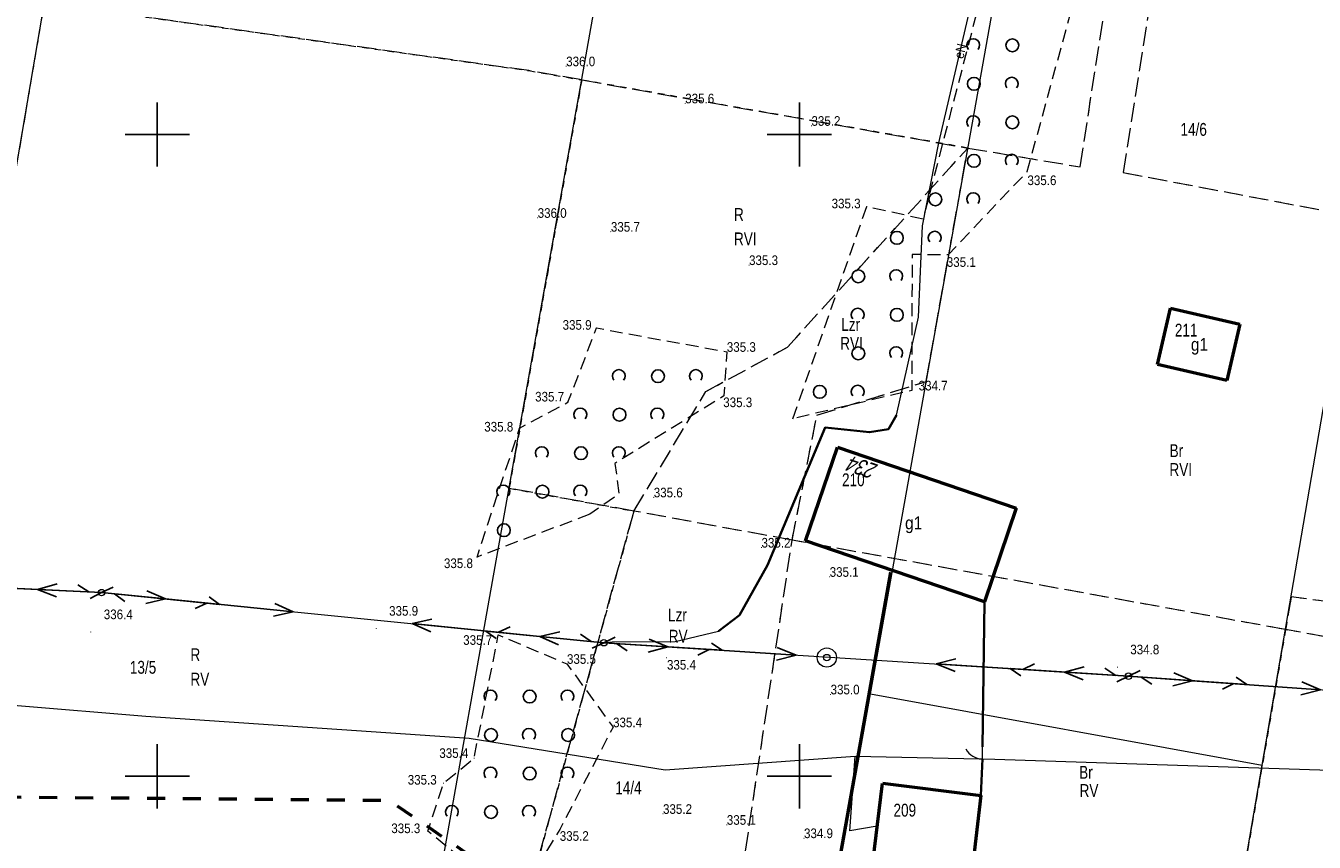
# Model space of a CAD drawing. Header units: metres. Extents: x 7523615 to 7533948, y 5492686 to 5502120.
# Tile 99 of 256: x 7529540 to 7529640, y 5497995 to 5498058. Entities that reach past the tile are written whole.
import ezdxf
from ezdxf.enums import TextEntityAlignment as Align

# ---------------------------------------------------------------- set-up
doc = ezdxf.new("R2010")
doc.units = ezdxf.units.M
for name, pattern in [('1.0_0.5', [1.5, 1, -0.5]), ('1.4_1.4', [2.8, 1.4, -1.4]), ('219-500', [0]), ('egkk-500', [2, 1.5, -0.5]), ('egug-500', [1, 0.5, -0.5]), ('otof_500', [0]), ('suep_nn_500', [0]), ('sutp_500', [0])]:
    doc.linetypes.add(name, pattern=pattern)
doc.layers.get('0').update_dxf_attribs({"color": 2, "lineweight": 5})
doc.styles.get("Standard").update_dxf_attribs({"font": 'Working1250', "width": 0.75})
doc.linetypes.add('902-500', pattern='A,3.75,0,[1,ksztalty.shx,S=0.5,R=0,X=0,Y=0],3.75', length=7.5)

# ---------------------------------------------------------------- blocks, each defined once
blk = doc.blocks.new('203')
at = {"linetype": 'Continuous', "lineweight": 0}
h = blk.add_hatch(color=0, dxfattribs=at)
edge = h.paths.add_edge_path()
edge.add_arc((0, 0), 0.045, 0, 360)
blk = doc.blocks.new('US15')
at = {"color": 0, "linetype": 'Continuous', "lineweight": 13}
blk.add_circle((0, 0), 0.25, dxfattribs=at)
blk = doc.blocks.new('US13')
at = {"color": 0, "linetype": 'Continuous', "lineweight": 13}
for radius in [0.75, 0.25]:
    blk.add_circle((0, 0), radius, dxfattribs=at)
blk = doc.blocks.new('PW01')
at = {"linetype": 'Continuous', "lineweight": 13}
h = blk.add_hatch(color=0, dxfattribs=at)
edge = h.paths.add_edge_path()
edge.add_arc((0, 0), 0.045, 0, 360)
blk = doc.blocks.new('SUEP1')
at = {"color": 0, "linetype": 'Continuous'}
for p, q in [((0, 0), (5, 0)), ((5, 0), (3.5, 0.5)), ((5, 0), (3.5, -0.5)), ((5, 0), (15, 0)), ((15, 0), (13.5, 0.5)), ((15, 0), (13.5, -0.5))]:
    blk.add_line(p, q, dxfattribs=at)
blk = doc.blocks.new('SUTP')
at = {"color": 0, "linetype": 'Continuous'}
for p, q in [((0, 0), (0.866, 0.5)), ((0, 0), (9.232, 0)), ((1.866, -0.5), (1, 0)), ((7.366, -0.5), (8.232, 0)), ((9.232, 0), (8.366, 0.5))]:
    blk.add_line(p, q, dxfattribs=at)
blk = doc.blocks.new('OTZK1')
at = {"color": 0, "linetype": 'Continuous'}
blk.add_circle((0, 0), 0.5, dxfattribs=at)
blk = doc.blocks.new('OTZK2')
at = {"color": 0, "linetype": 'Continuous'}
blk.add_arc((0, 0), 0.5, 318.85, 221.162, dxfattribs=at)
blk = doc.blocks.new('OK04')
at = {"color": 0, "linetype": 'Continuous', "lineweight": 0}
blk.add_arc((1.5, 0.001), 1.5, 120, 180, dxfattribs=at)
blk = doc.blocks.new('RAMKA500K')
at = {"color": 0}
for p, q in [((0, 247.5), (0, 250)), ((0, 250), (2.5, 250)), ((347.5, 250), (352.5, 250)), ((350, 247.5), (350, 250)), ((397.5, 250), (400, 250)), ((400, 247.5), (400, 250)), ((0, 47.5), (0, 52.5)), ((350, 47.5), (350, 52.5)), ((400, 47.5), (400, 52.5)), ((0, 50), (2.5, 50)), ((347.5, 50), (352.5, 50)), ((397.5, 50), (400, 50)), ((0, 0), (0, 2.5)), ((350, 0), (350, 2.5)), ((400, 0), (400, 2.5)), ((0, 0), (2.5, 0)), ((347.5, 0), (352.5, 0)), ((397.5, 0), (400, 0))]:
    blk.add_line(p, q, dxfattribs=at)

msp = doc.modelspace()

# ---------------------------------------------------------------- linework, layer by layer
at = {"layer": '217-kontur klasyfikacyjny', "color": 7, "linetype": 'egkk-500', "lineweight": 18, "flags": 128}
for points in [[(7529621.86, 5498047.48), (7529626.77, 5498078.88)], [(7529630.14, 5498078.15), (7529625.21, 5498047.04)], [(7529541.19, 5498060.26), (7529533.04, 5498012.51)], [(7529578.92, 5498054.98), (7529541.19, 5498060.26)], [(7529583.05, 5498054.25), (7529578.92, 5498054.98)], [(7529579.95, 5498036.74), (7529583.05, 5498054.25)], [(7529583.05, 5498054.25), (7529613.12, 5498048.95)], [(7529599.07, 5498033.43), (7529613.12, 5498048.95)], [(7529609.87, 5498030.75), (7529613.12, 5498048.95)], [(7529613.12, 5498048.95), (7529621.86, 5498047.48)], [(7529625.21, 5498047.04), (7529643.37, 5498043.61)], [(7529577.4, 5498022.44), (7529579.95, 5498036.74)], [(7529592.72, 5498029.98), (7529599.07, 5498033.43)], [(7529601.37, 5498028.14), (7529609.87, 5498030.75)], [(7529587.12, 5498020.66), (7529592.72, 5498029.98)], [(7529599.43, 5498018.4), (7529601.37, 5498028.14)], [(7529587.12, 5498020.66), (7529577.4, 5498022.44)], [(7529579.2, 5497991.86), (7529587.12, 5498020.66)], [(7529599.43, 5498018.4), (7529587.12, 5498020.66)], [(7529594.92, 5497988.23), (7529599.43, 5498018.4)], [(7529637.86, 5498011.43), (7529599.43, 5498018.4)], [(7529638.3, 5498013.98), (7529637.86, 5498011.43)], [(7529669.23, 5498009.82), (7529638.3, 5498013.98)], [(7529632.4, 5497979.58), (7529637.86, 5498011.43)], [(7529668.54, 5498005.82), (7529637.86, 5498011.43)]]:
    msp.add_lwpolyline(points, dxfattribs=at)
at = {"layer": '218-kontur użytku gruntowego', "color": 7, "linetype": 'egug-500', "lineweight": 18, "flags": 128}
for points in [[(7529621.86, 5498047.48), (7529626.77, 5498078.88)], [(7529630.14, 5498078.15), (7529625.21, 5498047.04)], [(7529541.19, 5498060.26), (7529533.04, 5498012.51)], [(7529541.19, 5498060.26), (7529578.92, 5498054.98)], [(7529578.92, 5498054.98), (7529583.05, 5498054.25)], [(7529583.05, 5498054.25), (7529579.95, 5498036.74)], [(7529613.12, 5498048.95), (7529583.05, 5498054.25)], [(7529599.07, 5498033.43), (7529613.12, 5498048.95)], [(7529609.87, 5498030.75), (7529613.12, 5498048.95)], [(7529613.12, 5498048.95), (7529621.86, 5498047.48)], [(7529625.21, 5498047.04), (7529643.37, 5498043.61)], [(7529579.95, 5498036.74), (7529577.4, 5498022.44)], [(7529592.72, 5498029.98), (7529599.07, 5498033.43)], [(7529601.37, 5498028.14), (7529609.87, 5498030.75)], [(7529587.12, 5498020.66), (7529592.72, 5498029.98)], [(7529599.43, 5498018.4), (7529601.37, 5498028.14)], [(7529577.4, 5498022.44), (7529587.12, 5498020.66)], [(7529587.12, 5498020.66), (7529579.2, 5497991.86)], [(7529599.43, 5498018.4), (7529587.12, 5498020.66)], [(7529594.92, 5497988.23), (7529599.43, 5498018.4)], [(7529637.86, 5498011.43), (7529599.43, 5498018.4)], [(7529638.3, 5498013.98), (7529637.86, 5498011.43)], [(7529669.23, 5498009.82), (7529638.3, 5498013.98)], [(7529637.86, 5498011.43), (7529632.4, 5497979.58)], [(7529668.54, 5498005.82), (7529637.86, 5498011.43)]]:
    msp.add_lwpolyline(points, dxfattribs=at)
at = {"layer": '219-działka ewidencyjna', "color": 3, "linetype": '219-500', "lineweight": 18, "flags": 128}
for points in [[(7529520.93, 5497941.47), (7529547.24, 5498095.65)], [(7529559.65, 5497922.6), (7529588.86, 5498086.91)], [(7529605.53, 5498006.42), (7529618.78, 5498080.6)], [(7529636.05, 5498000.87), (7529648.61, 5498074.17)], [(7529600.67, 5497979.14), (7529605.53, 5498006.42)], [(7529605.53, 5498006.42), (7529636.05, 5498000.87)], [(7529631.37, 5497973.56), (7529636.05, 5498000.87)]]:
    msp.add_lwpolyline(points, dxfattribs=at)
at = {"layer": '312-budynek ewidencyjny', "color": 7, "linetype": 'CONTINUOUS', "lineweight": 50, "flags": 128}
for points in [[(7529627.89, 5498032.07), (7529628.9, 5498036.46)], [(7529628.9, 5498036.46), (7529634.29, 5498035.22)], [(7529634.29, 5498035.22), (7529633.28, 5498030.83)], [(7529633.28, 5498030.83), (7529627.89, 5498032.07)], [(7529600.48, 5498018.35), (7529602.96, 5498025.63)], [(7529602.96, 5498025.63), (7529616.89, 5498020.88)], [(7529616.89, 5498020.88), (7529614.41, 5498013.6)], [(7529614.41, 5498013.6), (7529600.48, 5498018.35)], [(7529604.84, 5497986.04), (7529606.48, 5497999.46)], [(7529606.48, 5497999.46), (7529614.14, 5497998.49)], [(7529614.14, 5497998.49), (7529612.58, 5497985.09)]]:
    msp.add_lwpolyline(points, dxfattribs=at)
at = {"layer": 'furtka', "color": 7, "linetype": 'otof_500', "lineweight": 18, "flags": 128}
msp.add_lwpolyline([(7529614.25, 5498001.35), (7529614.27, 5498002.3)], dxfattribs=at)
at = {"layer": 'obudowa ochronna przewodu', "color": 7, "linetype": 'CONTINUOUS', "lineweight": 35, "flags": 128}
msp.add_lwpolyline([(7529593.69, 5498011.3), (7529595.33, 5498012.54), (7529597.51, 5498016.45), (7529602, 5498027.17), (7529605.45, 5498026.81), (7529606.94, 5498027.04), (7529607.56, 5498028.13)], dxfattribs=at)
at = {"layer": 'ogrodzenie trwałe', "color": 7, "linetype": '902-500', "lineweight": 35, "flags": 128}
for points in [[(7529607.06, 5498015.9), (7529604.58, 5498001.86), (7529602.11, 5497988.03), (7529601.58, 5497984.43)], [(7529614.27, 5498002.3), (7529614.41, 5498013.6)], [(7529614.14, 5497998.49), (7529614.25, 5498001.35)]]:
    msp.add_lwpolyline(points, dxfattribs=at)
at = {"layer": 'przewód elektroenergetyczny niskiego napięcia', "color": 1, "linetype": 'suep_nn_500', "lineweight": 18, "flags": 128}
for points in [[(7529496.88, 5498016.76), (7529545.66, 5498014.31)], [(7529545.66, 5498014.31), (7529584.77, 5498010.4)], [(7529584.77, 5498010.4), (7529625.63, 5498007.8)], [(7529625.63, 5498007.8), (7529664.31, 5498005.07)]]:
    msp.add_lwpolyline(points, dxfattribs=at)
at = {"layer": 'przewód elektroenergetyczny podziemny', "color": 7, "linetype": 'CONTINUOUS', "lineweight": 18, "flags": 128}
msp.add_lwpolyline([(7529584.77, 5498010.4), (7529585.42, 5498010.47), (7529590.33, 5498010.51), (7529593.69, 5498011.3), (7529595.33, 5498012.54), (7529597.51, 5498016.45), (7529602, 5498027.17), (7529605.45, 5498026.81), (7529606.94, 5498027.04), (7529607.56, 5498028.13), (7529609.27, 5498035.77), (7529609.6, 5498042.88), (7529610.87, 5498049.34), (7529613.12, 5498059.05), (7529616.39, 5498076.59), (7529617.15, 5498080.16), (7529617.35, 5498080.49)], dxfattribs=at)
at = {"layer": 'przewód gazowy', "color": 7, "linetype": 'CONTINUOUS', "lineweight": 18, "flags": 128}
for points in [[(7529708.05, 5498006.14), (7529695.67, 5498004.09), (7529683.09, 5498002.19), (7529676.36, 5498000.32), (7529657.8, 5498000.51), (7529650.66, 5498000.27), (7529641.31, 5498000.44), (7529615.23, 5498001.31), (7529604.35, 5498001.53), (7529589.56, 5498000.47), (7529574.29, 5498002.95), (7529549.11, 5498004.66), (7529529.08, 5498006.31), (7529513.49, 5498006.66), (7529492.94, 5498009.4), (7529483.39, 5498015.68), (7529458.86, 5498034.68), (7529429.02, 5498057.81), (7529418.73, 5498065.19), (7529411.3, 5498070.39), (7529405.26, 5498073.79), (7529394.58, 5498082.54), (7529379.93, 5498093.06), (7529364.83, 5498103.35)], [(7529606.07, 5497996.12), (7529603.94, 5497995.74), (7529604.35, 5498001.53)]]:
    msp.add_lwpolyline(points, dxfattribs=at)
at = {"layer": 'przewód telekomunikacyjny napowietrzny', "color": 30, "linetype": 'sutp_500', "lineweight": 18, "flags": 128}
for points in [[(7529496.88, 5498016.76), (7529545.66, 5498014.31)], [(7529545.66, 5498014.31), (7529584.77, 5498010.4)], [(7529584.77, 5498010.4), (7529625.63, 5498007.8)], [(7529625.63, 5498007.8), (7529664.31, 5498005.07)]]:
    msp.add_lwpolyline(points, dxfattribs=at)
at = {"layer": 'zadrzewienie  zakrzewienie', "color": 7, "linetype": '1.0_0.5', "lineweight": 18, "flags": 128}
for points in [[(7529599.5, 5498027.86), (7529605.25, 5498044.4), (7529609.65, 5498043.43), (7529614.69, 5498062.81), (7529617.52, 5498080), (7529622.52, 5498076.19), (7529622.45, 5498064.38), (7529617.72, 5498047.09), (7529611.59, 5498040.62), (7529608.78, 5498040.65), (7529608.75, 5498030.06)], [(7529583.67, 5498020.41), (7529574.9, 5498017.08), (7529578.21, 5498027.13), (7529581.98, 5498029.14), (7529584.21, 5498034.93), (7529594.35, 5498033.07), (7529594.11, 5498029.63), (7529585.64, 5498024.38), (7529585.96, 5498022.01)], [(7529572.41, 5497980.12), (7529570.9, 5497981.01), (7529574.12, 5497993.23), (7529571.07, 5497995.71), (7529572.29, 5497999.46), (7529574.67, 5498001.41), (7529576.55, 5498011.01), (7529581.9, 5498008.76), (7529585.49, 5498003.82), (7529581.34, 5497995.84), (7529574.59, 5497984.94)]]:
    msp.add_lwpolyline(points, close=True, dxfattribs=at)
at = {"layer": 'Zakres', "color": 5, "linetype": '1.4_1.4', "lineweight": 50, "flags": 128}
msp.add_lwpolyline([(7531743.27, 5499246.67), (7531674.19, 5499075.04), (7531617.16, 5499130.01), (7531497.22, 5499019.6), (7531360.69, 5498909.88), (7531137.38, 5498723.26), (7530837.96, 5498471.05), (7530827.29, 5498468.56), (7530555.83, 5498209.93), (7530490.21, 5498246.48), (7530415.42, 5498175.93), (7530370.97, 5498140.65), (7530313.12, 5498105.37), (7530175.54, 5498113.13), (7530201.64, 5498273.29), (7530135.32, 5498299.4), (7530095.81, 5498250.01), (7529934.94, 5498278.94), (7529886.55, 5498254.6), (7529886.96, 5498227.43), (7529861.56, 5498166.05), (7529795.24, 5498157.58), (7529752.2, 5498064.45), (7529512.79, 5498134.24), (7529497.7, 5498245.62), (7529418.48, 5498260.59), (7529163.77, 5498290.23), (7529123.55, 5498137.12), (7529361.33, 5498088.44), (7529468.57, 5498017.18), (7529499.62, 5497998.73), (7529568.05, 5497998.13), (7529612.5, 5497967.79), (7529759.26, 5497962.85), (7529731.04, 5497742.01), (7529837.62, 5497773.43), (7529926.26, 5498000.98), (7530249.5, 5497965.97), (7530399.55, 5498036.46), (7530504.33, 5498041.17), (7530550.19, 5498000.25), (7530485.28, 5497939.57), (7530567.12, 5497896.53), (7530578.58, 5497865.95), (7530414.96, 5497723.67), (7530456.35, 5497670.63), (7530620.04, 5497828.68), (7530672.25, 5497834.44), (7530708.23, 5497874.66), (7530802.89, 5497949.74), (7531291.02, 5497844.85), (7531633.86, 5497783.35), (7531723.76, 5497752.95), (7531716.74, 5497689.82), (7531638.86, 5497701.8), (7531607.99, 5497651.88), (7531593.17, 5497646.23), (7531554.37, 5497551.69), (7531542.2, 5497533.11), (7531433.37, 5497444.09), (7531365.28, 5497382.71), (7531307.01, 5497340.61), (7531265.62, 5497313.74), (7531154.14, 5497225.54), (7531069.47, 5497140.17), (7531095.58, 5497066.79), (7531227.52, 5497061.86), (7531269.85, 5497013.88), (7531267.74, 5496900.28), (7531245.86, 5496824.79), (7531285.37, 5496797.98), (7531257.86, 5496726.01), (7531235.28, 5496726.72), (7531225.4, 5496699.91), (7531197.11, 5496699.88), (7531185.19, 5496624.41), (7531253.8, 5496571.67), (7531243.22, 5496477.48), (7531256.45, 5496456.49), (7531351.7, 5496436.03), (7531399.67, 5496549.62), (7531437.77, 5496640.64), (7531396.85, 5496663.92), (7531455.59, 5496799.21), (7531464.06, 5496818.26), (7531468.64, 5496848.96), (7531480.28, 5496877.18), (7531555.07, 5497002.95), (7531557.66, 5497022.17), (7531504.63, 5497031.87), (7531386.27, 5497072.44), (7531447.65, 5497179.68), (7531472.88, 5497186.56), (7531542.73, 5497165.75), (7531534.96, 5497117.77), (7531587.88, 5497105.78), (7531625.63, 5497206.32), (7531717.2, 5497165.38), (7531739.28, 5497219.08), (7531634.8, 5497264.88), (7531650.32, 5497306.51), (7531689.66, 5497342.67), (7531724.67, 5497377.51), (7531750.16, 5497383.41), (7531790.73, 5497415.16), (7531807.49, 5497435.8), (7531857.05, 5497525.94), (7531880.16, 5497531.76), (7531912.79, 5497579.21), (7531951.42, 5497582.56), (7531983.17, 5497634.77), (7532010.16, 5497686.45), (7532022.45, 5497715.67), (7532045.96, 5497826.68), (7532028.32, 5497890.18), (7532058.84, 5497978.73), (7532130.81, 5498096.73), (7532169.26, 5498228.67), (7532173.67, 5498272.59), (7532173.45, 5498329.02), (7532174.2, 5498362.37), (7532178.84, 5498457.8), (7532136.75, 5498585.56), (7532124.81, 5498799.34), (7532152.62, 5498813.57), (7532125.69, 5499032.47), (7532124.99, 5499095.27), (7532200.95, 5499066.75), (7532264.33, 5499123.02), (7532116.22, 5499183.81), (7531993.34, 5499227.79), (7531913.61, 5499254.72), (7531816.6, 5499290.94), (7531739.75, 5499297.76), (7531571.83, 5499328.1), (7531549.25, 5499297.76), (7531536.55, 5499281.53), (7531425.08, 5499226.5), (7531439.19, 5499201.8), (7531552.78, 5499254.72), (7531607.81, 5499273.77), (7531677.13, 5499271.21)], close=True, dxfattribs=at)

# ---------------------------------------------------------------- block references
at = {"layer": '203-punkt graniczny', "color": 3, "linetype": 'CONTINUOUS', "lineweight": 18}
for p in [(7529605.53, 5498006.42), (7529636.05, 5498000.87)]:
    msp.add_blockref('203', p, dxfattribs=at)
at = {"layer": 'furtka', "color": 7, "linetype": 'CONTINUOUS', "lineweight": 18, "rotation": 88.794}
msp.add_blockref('OK04', (7529614.25, 5498001.35), dxfattribs=at)
at = {"layer": 'pikieta naturalna', "color": 7, "linetype": 'CONTINUOUS', "lineweight": 13}
for p in [(7529581.84, 5498055.32), (7529591.11, 5498052.43), (7529600.94, 5498050.68), (7529617.72, 5498047.09), (7529579.62, 5498043.51), (7529605.25, 5498044.4), (7529585.32, 5498042.43), (7529611.59, 5498040.62), (7529596.08, 5498039.83), (7529584.21, 5498034.93), (7529594.35, 5498033.07), (7529594.11, 5498029.63), (7529608.75, 5498030.06), (7529581.98, 5498029.14), (7529578.21, 5498027.13), (7529588.66, 5498021.73), (7529597.05, 5498017.82), (7529574.9, 5498017.08), (7529602.36, 5498015.54), (7529567.05, 5498011.51), (7529544.83, 5498011.24), (7529576.55, 5498011.01), (7529581.9, 5498008.76), (7529589.66, 5498009.23), (7529624.77, 5498008.5), (7529602.43, 5498006.38), (7529585.49, 5498003.82), (7529574.67, 5498001.41), (7529572.29, 5497999.46), (7529589.38, 5497997.07), (7529571.07, 5497995.71), (7529581.34, 5497995.84), (7529594.35, 5497996.22), (7529600.36, 5497995.18)]:
    msp.add_blockref('PW01', p, dxfattribs=at)
at = {"layer": 'przewód elektroenergetyczny niskiego napięcia', "color": 1, "linetype": 'CONTINUOUS', "lineweight": 18}
for p, rotation in [((7529545.66, 5498014.31), 177.125), ((7529545.66, 5498014.31), 354.291), ((7529584.77, 5498010.4), 174.291), ((7529584.77, 5498010.4), 356.359), ((7529625.63, 5498007.8), 176.359), ((7529625.63, 5498007.8), 355.963)]:
    msp.add_blockref('SUEP1', p, dxfattribs=dict(at, rotation=rotation))
at = {"layer": 'przewód telekomunikacyjny napowietrzny', "color": 30, "linetype": 'CONTINUOUS', "lineweight": 18}
for p, rotation in [((7529545.66, 5498014.31), 177.125), ((7529545.66, 5498014.31), 354.291), ((7529584.77, 5498010.4), 174.291), ((7529584.77, 5498010.4), 356.359), ((7529625.63, 5498007.8), 176.359), ((7529625.63, 5498007.8), 355.963)]:
    msp.add_blockref('SUTP', p, dxfattribs=dict(at, rotation=rotation))
at = {"layer": 'studnia zwykła', "color": 7, "linetype": 'CONTINUOUS', "lineweight": 18}
msp.add_blockref('US13', (7529602.14, 5498009.25), dxfattribs=at)
at = {"layer": 'słup przewodów napowietrznych', "color": 7, "linetype": 'CONTINUOUS', "lineweight": 18}
for p in [(7529545.66, 5498014.31), (7529584.77, 5498010.4), (7529625.63, 5498007.8)]:
    msp.add_blockref('US15', p, dxfattribs=at)
at = {"layer": 'Wstawianie ramki sekcyjnej z opisem', "color": 7, "linetype": 'CONTINUOUS', "lineweight": 13}
for p in [(7529200, 5498000), (7529600, 5498000), (7529200, 5497750), (7529600, 5497750)]:
    msp.add_blockref('RAMKA500K', p, dxfattribs=at)
at = {"layer": 'zadrzewienie  zakrzewienie', "color": 7, "linetype": 'CONTINUOUS', "lineweight": 18}
for name, p in [('OTZK2', (7529613.54, 5498056.96)), ('OTZK1', (7529616.59, 5498056.95)), ('OTZK1', (7529613.59, 5498053.95)), ('OTZK2', (7529616.54, 5498053.96)), ('OTZK2', (7529613.54, 5498050.96)), ('OTZK1', (7529616.59, 5498050.95)), ('OTZK1', (7529613.59, 5498047.95)), ('OTZK2', (7529616.54, 5498047.96)), ('OTZK2', (7529613.54, 5498044.96)), ('OTZK1', (7529610.59, 5498044.95)), ('OTZK2', (7529610.54, 5498041.96)), ('OTZK1', (7529607.59, 5498041.95)), ('OTZK2', (7529607.54, 5498038.96)), ('OTZK1', (7529604.59, 5498038.95)), ('OTZK2', (7529604.54, 5498035.96)), ('OTZK1', (7529607.59, 5498035.95)), ('OTZK2', (7529607.54, 5498032.96)), ('OTZK1', (7529604.59, 5498032.95)), ('OTZK2', (7529585.94, 5498031.18)), ('OTZK1', (7529588.99, 5498031.17)), ('OTZK2', (7529591.94, 5498031.18)), ('OTZK1', (7529601.59, 5498029.95)), ('OTZK2', (7529604.54, 5498029.96)), ('OTZK2', (7529582.94, 5498028.18)), ('OTZK1', (7529585.99, 5498028.17)), ('OTZK2', (7529588.94, 5498028.18)), ('OTZK2', (7529579.94, 5498025.18)), ('OTZK1', (7529582.99, 5498025.17)), ('OTZK2', (7529585.94, 5498025.18)), ('OTZK2', (7529576.94, 5498022.18)), ('OTZK1', (7529579.99, 5498022.17)), ('OTZK2', (7529582.94, 5498022.18)), ('OTZK1', (7529576.99, 5498019.17)), ('OTZK2', (7529575.94, 5498006.22)), ('OTZK1', (7529578.99, 5498006.21)), ('OTZK2', (7529581.94, 5498006.22)), ('OTZK1', (7529575.99, 5498003.21)), ('OTZK2', (7529578.94, 5498003.22)), ('OTZK1', (7529581.99, 5498003.21)), ('OTZK2', (7529575.94, 5498000.22)), ('OTZK1', (7529578.99, 5498000.21)), ('OTZK2', (7529581.94, 5498000.22)), ('OTZK2', (7529572.94, 5497997.22)), ('OTZK1', (7529575.99, 5497997.21)), ('OTZK2', (7529578.94, 5497997.22))]:
    msp.add_blockref(name, p, dxfattribs=at)

# ---------------------------------------------------------------- texts
at = {"layer": '209-oznaczenie konturu klasyfikacyjnego', "color": 7, "linetype": 'CONTINUOUS', "lineweight": 18, "width": 0.79}
for s, p in [('RVI', (7529594.91, 5498042.37)), ('RVI', (7529603.18, 5498034.23)), ('RVI', (7529628.82, 5498024.4)), ('RV', (7529589.83, 5498011.41)), ('RV', (7529552.58, 5498008.07)), ('RV', (7529621.82, 5497999.39))]:
    msp.add_text(s, height=1, dxfattribs=at).set_placement(p, align=Align.TOP_LEFT)
at = {"layer": '210-oznaczenie konturu użytku gruntowego', "color": 7, "linetype": 'CONTINUOUS', "lineweight": 18, "width": 0.79}
for s, p in [('R', (7529594.91, 5498043.27)), ('Lzr', (7529603.26, 5498034.7)), ('Br', (7529628.83, 5498024.87)), ('Lzr', (7529589.77, 5498012.07)), ('R', (7529552.58, 5498008.97)), ('Br', (7529621.79, 5497999.81))]:
    msp.add_text(s, height=1, dxfattribs=at).set_placement(p)
at = {"layer": '211-numer działki ewidencyjnej', "color": 3, "linetype": 'CONTINUOUS', "lineweight": 18, "width": 0.79}
msp.add_text('14/6', height=1, dxfattribs=at).set_placement((7529629.68, 5498049.9))
for s, p in [('13/5', (7529547.86, 5498008.99)), ('14/4', (7529585.66, 5497999.6))]:
    msp.add_text(s, height=1, dxfattribs=at).set_placement(p, align=Align.TOP_LEFT)
at = {"layer": '238-Punkt adresowy budynku', "color": 7, "linetype": 'CONTINUOUS', "lineweight": 25, "oblique": 15, "width": 0.79}
msp.add_text('234', height=1.25, rotation=161.173, dxfattribs=at).set_placement((7529605.17, 5498024.61), align=Align.CENTER)
at = {"layer": '312-oznaczenie budynku ewidencyjnego', "color": 7, "linetype": 'CONTINUOUS', "lineweight": 18, "width": 0.79}
for s, p in [('211', (7529629.24, 5498034.26)), ('210', (7529603.32, 5498022.6)), ('209', (7529607.33, 5497996.86))]:
    msp.add_text(s, height=1, dxfattribs=at).set_placement(p)
at = {"layer": '312-oznaczenie budynku ewidencyjnego-Atr117', "color": 7, "width": 0.9}
for p in [(7529631.16, 5498033.65), (7529608.9, 5498019.74)]:
    msp.add_text('g1', height=1, dxfattribs=at).set_placement(p, align=Align.MIDDLE_CENTER)
at = {"layer": 'pikieta naturalna-Atr2', "color": 7, "width": 0.9}
for s, p in [('336.0', (7529581.84, 5498055.32)), ('335.6', (7529591.11, 5498052.43)), ('335.2', (7529600.94, 5498050.68)), ('335.6', (7529617.76, 5498046.06)), ('335.3', (7529602.51, 5498044.25)), ('336.0', (7529579.62, 5498043.51)), ('335.7', (7529585.32, 5498042.43)), ('335.3', (7529596.08, 5498039.83)), ('335.1', (7529611.48, 5498039.69)), ('335.9', (7529581.56, 5498034.79)), ('335.3', (7529594.35, 5498033.07)), ('334.7', (7529609.29, 5498030.06)), ('335.7', (7529579.42, 5498029.2)), ('335.3', (7529594.07, 5498028.76)), ('335.8', (7529575.46, 5498026.86)), ('335.6', (7529588.66, 5498021.73)), ('335.2', (7529597.05, 5498017.82)), ('335.8', (7529572.32, 5498016.22)), ('335.1', (7529602.36, 5498015.54)), ('336.4', (7529545.83, 5498012.24)), ('335.9', (7529568.05, 5498012.51)), ('335.7', (7529573.82, 5498010.24)), ('335.5', (7529581.9, 5498008.76)), ('334.8', (7529625.77, 5498009.5)), ('335.4', (7529589.69, 5498008.31)), ('335.0', (7529602.43, 5498006.38)), ('335.4', (7529585.49, 5498003.82)), ('335.4', (7529571.96, 5498001.43)), ('335.3', (7529569.5, 5497999.35)), ('335.2', (7529589.38, 5497997.07)), ('335.3', (7529568.22, 5497995.57)), ('335.1', (7529594.35, 5497996.22)), ('335.2', (7529581.34, 5497994.97)), ('334.9', (7529600.36, 5497995.18))]:
    msp.add_text(s, height=0.75, dxfattribs=at).set_placement(p)
at = {"layer": 'przewód elektroenergetyczny podziemny-Atr1', "color": 7, "width": 0.9}
msp.add_text('eN', height=0.75, rotation=76.953, dxfattribs=at).set_placement((7529612.4, 5498055.94), align=Align.MIDDLE_LEFT)

doc.saveas('drawing.dxf')
